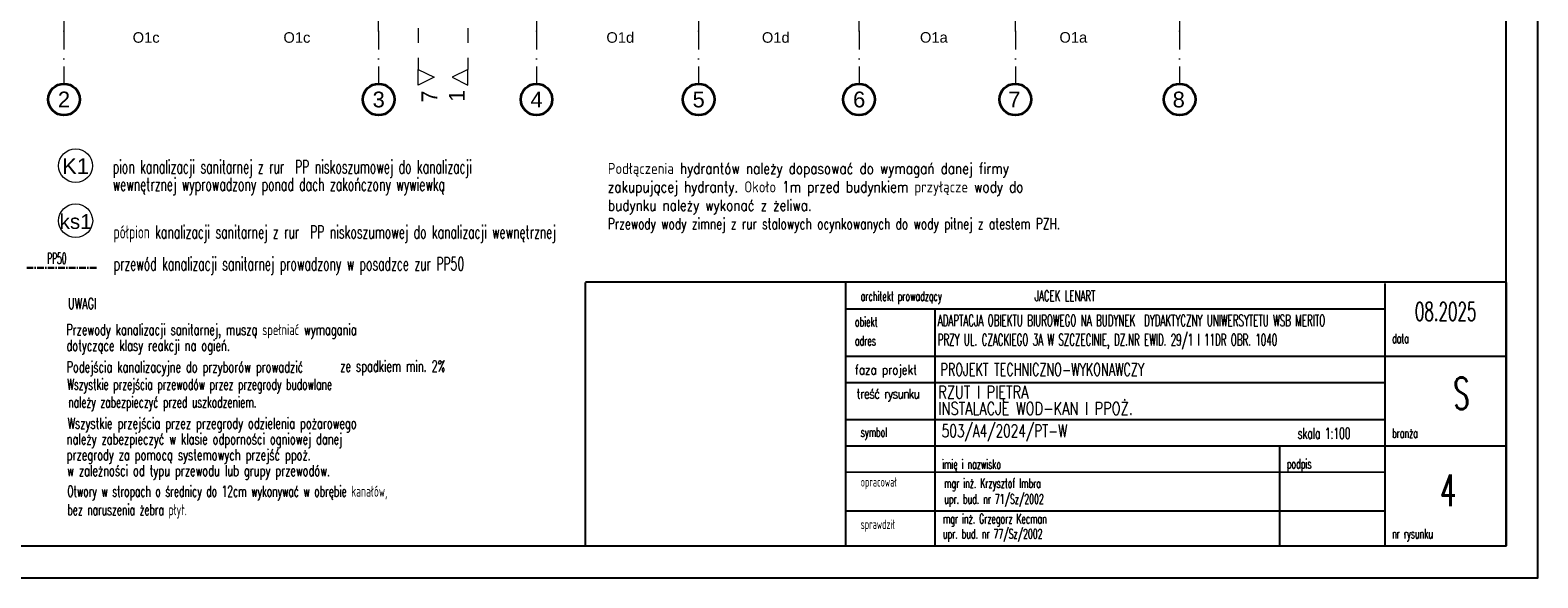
# Model space of a CAD drawing. Header units: millimetres. Extents: x -34676 to 172266, y 39940 to 476087.
# Tile 147 of 256: x 28219 to 56869, y 298977 to 309384. Entities that reach past the tile are written whole.
import ezdxf
from ezdxf.lldxf.tags import DXFTag

# ---------------------------------------------------------------- set-up
doc = ezdxf.new("R2010")
doc.units = ezdxf.units.MM
doc.header["$MEASUREMENT"] = 0
for name, pattern in [('Kropki i Kreski', [6.702778, 3.527778, -1.763889, 0, -1.411111]), ('MITTE', [2, 1.25, -0.25, 0.25, -0.25]), ('Przerywana', [5.644444, 2.822222, -2.822222])]:
    doc.linetypes.add(name, pattern=pattern)
doc.layers.add('#ks', color=34, linetype='Continuous', lineweight=30)
for name, color, linetype in [('#podkład', 252, 'Continuous'), ('0_Nr_pióra__1', 7, 'Continuous'), ('_TABELA', 7, 'Continuous'), ('IS_Text_Armatury_Wodociag', 7, 'Continuous'), ('IS_Text_Pion_Wodociag', 7, 'Continuous'), ('Konstrukcja - Siatka mod', 7, 'Continuous'), ('Znaczniki - Przekroje', 7, 'Continuous'), ('Znaczniki okien Archicada', 7, 'Continuous')]:
    doc.layers.add(name, color=color, linetype=linetype)
doc.layers.add('IS_Opisy_działek_Wodociag', color=7, linetype='SOLID', true_color=0x000000)
doc.styles.add('MtXpl_Arial', font='arial.ttf', dxfattribs={"height": 0.2})
doc.styles.add('ROMANS', font='romans', dxfattribs={"width": 0.6})
doc.styles.get("Standard").update_dxf_attribs({"font": 'arial.ttf'})
doc.styles.add('STYL_AUTOMATYCZNY_1', font='arial.ttf')
doc.styles.add('STYL_AUTOMATYCZNY_6', font='txt')
tags = doc.linetypes.add('SOLID', pattern=[10, 10, 0]).pattern_tags.tags
tags[6:7] = [DXFTag(74, 4), DXFTag(75, 0), DXFTag(340, '0'), DXFTag(46, 0.0), DXFTag(50, 0.0), DXFTag(44, 0.0), DXFTag(45, 0.0)]
tags[4:5] = [DXFTag(74, 4), DXFTag(75, 0), DXFTag(340, '0'), DXFTag(46, 0.0), DXFTag(50, 0.0), DXFTag(44, 0.0), DXFTag(45, 0.0)]

# ---------------------------------------------------------------- blocks, each defined once
blk = doc.blocks.new('ILHKGJHF')
at = {"layer": 'Konstrukcja - Siatka mod', "color": 252, "linetype": 'Kropki i Kreski', "lineweight": 13, "ltscale": 100}
for p, q in [((28468, 331696), (28468, 314732)), ((34448, 314732), (34448, 331696)), ((37448, 331701), (37448, 314732)), ((40528, 331696), (40528, 314732)), ((43578, 314732), (43578, 331696)), ((46548, 314732), (46548, 331696)), ((49668, 331696), (49668, 314732)), ((28468, 314732), (28468, 313732)), ((34448, 314732), (34448, 313732)), ((37448, 314732), (37448, 313732)), ((40528, 314732), (40528, 313732)), ((43578, 314732), (43578, 313732)), ((46548, 314732), (46548, 313732)), ((49668, 314732), (49668, 313732))]:
    blk.add_line(p, q, dxfattribs=at)
at = {"layer": 'Konstrukcja - Siatka mod', "color": 252, "linetype": 'Continuous', "lineweight": 35, "ltscale": 100}
for centre in [(28468, 313432), (34448, 313432), (37448, 313432), (40528, 313432), (43578, 313432), (46548, 313432), (49668, 313432)]:
    blk.add_circle(centre, 300, dxfattribs=at)
at = {"layer": 'Konstrukcja - Siatka mod', "color": 252, "linetype": 'Kropki i Kreski', "lineweight": 13, "ltscale": 100}
for p in [(28468, 314732), (28468, 314732), (34448, 314732), (34448, 314732), (37448, 314732), (37448, 314732), (40528, 314732), (40528, 314732), (43578, 314732), (43578, 314732), (46548, 314732), (46548, 314732), (49668, 314732), (49668, 314732)]:
    blk.add_point(p, dxfattribs=at)
at = {"layer": 'Znaczniki - Przekroje', "color": 252, "linetype": 'Przerywana', "lineweight": 13, "ltscale": 100}
for p, q in [((35202, 315354), (35202, 314004)), ((36143, 315354), (36143, 314004))]:
    blk.add_line(p, q, dxfattribs=at)
at = {"layer": 'Znaczniki - Przekroje', "color": 252, "linetype": 'Continuous', "lineweight": 13, "ltscale": 100, "flags": 128}
for points in [[(35202, 313704), (35202, 314004), (35502, 313854)], [(36143, 313704), (36143, 314004), (35843, 313854)]]:
    blk.add_lwpolyline(points, close=True, dxfattribs=at)
at = {"layer": 'Konstrukcja - Siatka mod', "color": 252, "linetype": 'Continuous', "lineweight": 13, "style": 'MtXpl_Arial'}
for s, p in [('7', (46413, 313282)), ('8', (49536, 313281))]:
    blk.add_text(s, height=300, dxfattribs=at).set_placement(p)
at = {"layer": 'Konstrukcja - Siatka mod', "color": 252, "linetype": 'Continuous', "lineweight": 13, "char_height": 300, "attachment_point": 1, "style": 'STYL_AUTOMATYCZNY_1'}
for s, insert in [('\\A1;{\\pql;\\pt0;\\fArial|b0|i0|c238|p0;\\W1.000000;2}', (28353, 313582)), ('\\A1;{\\pql;\\pt0;\\fArial|b0|i0|c238|p0;\\W1.000000;3}', (34333, 313582)), ('\\A1;{\\pql;\\pt0;\\fArial|b0|i0|c238|p0;\\W1.000000;4}', (37333, 313582)), ('\\A1;{\\pql;\\pt0;\\fArial|b0|i0|c238|p0;\\W1.000000;5}', (40413, 313582)), ('\\A1;{\\pql;\\pt0;\\fArial|b0|i0|c238|p0;\\W1.000000;6}', (43463, 313582))]:
    blk.add_mtext(s, dxfattribs=dict(at, insert=insert))
at = {"layer": 'Znaczniki - Przekroje', "color": 252, "linetype": 'Continuous', "lineweight": 13, "char_height": 300, "rotation": 90, "style": 'STYL_AUTOMATYCZNY_6'}
for s, insert, attachment_point in [('\\A1;{\\pql;\\pt0;\\fGeneva CE|b0|i0|c0|p0;\\W1.000000;7}', (35562, 313378), 7), ('\\A1;{\\pqr;\\pt0;\\fGeneva CE|b0|i0|c0|p0;\\W1.000000;1}', (36083, 313614), 9)]:
    blk.add_mtext(s, dxfattribs=dict(at, insert=insert, attachment_point=attachment_point))
at = {"layer": 'Znaczniki okien Archicada', "color": 252, "linetype": 'Continuous', "lineweight": 15, "style": 'MtXpl_Arial'}
for p in [(44735, 314512), (47385, 314512)]:
    blk.add_text('O1a', height=200, dxfattribs=at).set_placement(p)
at = {"layer": 'Znaczniki okien Archicada', "color": 252, "linetype": 'Continuous', "lineweight": 15, "char_height": 200, "attachment_point": 7, "style": 'STYL_AUTOMATYCZNY_1'}
for s, insert in [('\\A1;{\\pql;\\pt0;\\fArial|b0|i0|c238|p0;\\W1.000000;O1c\\fArial|b0|i0|c238|p0;\\W1.000000;\\fArial|b0|i0|c238|p0;\\W1.000000;\\fArial|b0|i0|c238|p0;\\W1.000000;}', (29774, 314507)), ('\\A1;{\\pql;\\pt0;\\fArial|b0|i0|c238|p0;\\W1.000000;O1c\\fArial|b0|i0|c238|p0;\\W1.000000;\\fArial|b0|i0|c238|p0;\\W1.000000;\\fArial|b0|i0|c238|p0;\\W1.000000;}', (32639, 314507)), ('\\A1;{\\pql;\\pt0;\\fArial|b0|i0|c238|p0;\\W1.000000;O1d\\fArial|b0|i0|c238|p0;\\W1.000000;\\fArial|b0|i0|c238|p0;\\W1.000000;\\fArial|b0|i0|c238|p0;\\W1.000000;}', (38776, 314507)), ('\\A1;{\\pql;\\pt0;\\fArial|b0|i0|c238|p0;\\W1.000000;O1d\\fArial|b0|i0|c238|p0;\\W1.000000;\\fArial|b0|i0|c238|p0;\\W1.000000;\\fArial|b0|i0|c238|p0;\\W1.000000;}', (41731, 314507))]:
    blk.add_mtext(s, dxfattribs=dict(at, insert=insert))

msp = doc.modelspace()

# ---------------------------------------------------------------- linework, layer by layer
at = {"layer": '#ks', "color": 34, "linetype": 'MITTE', "lineweight": 30, "ltscale": 100}
msp.add_line((29478, 304866), (28139, 304866), dxfattribs=at)
at = {"layer": '0_Nr_pióra__1', "color": 7, "linetype": 'Continuous', "ltscale": 100}
for p, q in [((38769, 304603), (56269, 304603)), ((38769, 299588), (38770, 304588)), ((43720, 299603), (43720, 304603)), ((53969, 299587), (53969, 304569)), ((56269, 304588), (56269, 299587)), ((43720, 304089), (53969, 304088)), ((45415, 299589), (45415, 304089)), ((43720, 303189), (56269, 303188)), ((43720, 302689), (53969, 302688)), ((43720, 301989), (53969, 301988)), ((43720, 301489), (56269, 301488)), ((51969, 299587), (51969, 301488)), ((43720, 300989), (53969, 300988)), ((43720, 300253), (53969, 300252)), ((43770, 299587), (56269, 299587))]:
    msp.add_line(p, q, dxfattribs=at)
at = {"layer": '0_Nr_pióra__1', "color": 7, "linetype": 'Continuous'}
msp.add_line((43720, 302689), (53969, 302688), dxfattribs=at)
at = {"layer": '_TABELA', "color": 7}
msp.add_lwpolyline([(14869, 328677), (56869, 328677), (14869, 328677), (14869, 298977), (56869, 298977), (56869, 328677)], dxfattribs=at)
msp.add_lwpolyline([(56269, 328067), (17369, 328067), (17369, 299587), (56269, 299587)], close=True, dxfattribs=at)
at = {"layer": 'IS_Text_Pion_Wodociag', "color": 7, "linetype": 'SOLID', "lineweight": 18, "ltscale": 10}
for centre in [(29082, 306808), (29083, 305763)]:
    msp.add_ellipse(centre, major_axis=(324, 0), ratio=0.983333, dxfattribs=at)

# ---------------------------------------------------------------- block references
at = {"layer": '#podkład'}
msp.add_blockref('ILHKGJHF', (393, -5365), dxfattribs=at)

# ---------------------------------------------------------------- texts
at = {"layer": '0_Nr_pióra__1', "color": 7, "linetype": 'Continuous', "style": 'ROMANS'}
for s, width, p in [('RZUT I PIĘTRA', 0.75, (45476, 302386)), ('INSTALACJE WOD-KAN I PPOŻ.', 0.75, (45477, 302077)), ('503/A4/2024/PT-W', 0.7, (45542, 301649))]:
    msp.add_text(s, height=240, rotation=359.9976, dxfattribs=dict(at, width=width)).set_placement(p)
at = {"layer": '0_Nr_pióra__1', "color": 7, "linetype": 'Continuous', "rotation": 359.9976, "style": 'ROMANS'}
for s, insert, char_height, attachment_point in [('{\\Q0;architekt prowadzący}', (44001, 304299), 180, 4), ('{JACEK LENART}', (47308, 304336), 200, 4), ('\\Fromans|c238;08.2025', (55117, 304039), 350, 5), ('{\\Q0;obiekt}', (43892, 303843), 180, 4), ('\\pxql;\\W0.55;ADAPTACJA OBIEKTU BIUROWEGO NA BUDYNEK  DYDAKTYCZNY UNIWERSYTETU WSB MERITO \\PPRZY UL. CZACKIEGO 3A W SZCZECINIE, DZ.NR EWID. 29/1 I 11DR OBR. 1040 ', (45465, 303648), 220, 4), ('{\\Q0;adres}', (43892, 303483), 180, 4), ('{\\Q0;data}', (54099, 303526), 180, 4), ('\\pxql;\\Fromans.shx;\\W0.65;\\A1;PROJEKT TECHNICZNO-WYKONAWCZY', (45519, 302937), 240, 4), ('\\pxqc;S', (55117, 302484), 600, 4), ('{\\Q0;symbol}', (44001, 301715), 180, 4), ('{\\Q0;branża}', (54099, 301726), 180, 4), ('{\\Q0;imię i nazwisko}', (45548, 301115), 180, 4), ('{\\Fromans|c128;\\Q0;mgr in\\Fromans,bigfont|c238;ż\\Fromans|c128;. Krzysztof Imbra\\Pupr. bud. nr 71/Sz/2002}', (45588, 300595), 180, 4), ('{\\Q0;podpis}', (52099, 301116), 180, 4), ('{\\Q0;opracował}', (44001, 300774), 180, 4), ('{\\Q0;mgr inż. Grzegorz Kecman}', (45566, 300071), 180, 4), ('{\\Q0;sprawdził}', (44001, 299969), 180, 4), ('{\\Q0;upr. bud. nr 7\\Fromans,bigfont|c238;7\\Fromans|c238;/Sz/2002}', (45564, 299783), 180, 4), ('{\\Q0;nr rysunku}', (54099, 299786), 180, 4)]:
    msp.add_mtext(s, dxfattribs=dict(at, insert=insert, char_height=char_height, attachment_point=attachment_point))
at = {"layer": '0_Nr_pióra__1', "color": 7, "linetype": 'Continuous', "char_height": 180, "attachment_point": 4, "rotation": 359.9976, "line_spacing_factor": 0.8, "style": 'ROMANS'}
for s, insert in [('\\W0.8;faza projekt', (43892, 302902)), ('\\T0.9;\\W0.8;treść rysunku', (43925, 302446))]:
    msp.add_mtext(s, dxfattribs=dict(at, insert=insert))
at = {"layer": '0_Nr_pióra__1', "color": 7, "linetype": 'Continuous', "insert": (52305, 301724), "char_height": 210, "width": 2283.42, "attachment_point": 4, "line_spacing_factor": 0.9, "style": 'ROMANS'}
msp.add_mtext('skala 1:100', dxfattribs=at)
at = {"layer": '0_Nr_pióra__1', "color": 0, "linetype": 'Continuous', "insert": (55166, 300642), "char_height": 600, "attachment_point": 5, "rotation": 359.9976, "style": 'ROMANS'}
msp.add_mtext('4', dxfattribs=at)
at = {"layer": 'IS_Opisy_działek_Wodociag', "color": 7, "lineweight": 13, "ltscale": 10, "style": 'ROMANS', "width": 0.5}
msp.add_text('PP50', height=210, dxfattribs=at).set_placement((28541, 304942))
at = {"layer": 'IS_Text_Armatury_Wodociag', "color": 7, "linetype": 'SOLID', "lineweight": 5, "ltscale": 10, "style": 'ROMANS', "width": 0.65}
for s, p in [('UWAGI', (28936, 304084)), ('Przewody kanalizacji sanitarnej, muszą spełniać wymagania', (28903, 303589)), ('dotyczące klasy reakcji na ogień.', (28909, 303289)), ('Podejścia kanalizacyjne do przyborów prowadzić', (28909, 302880)), ('ze spadkiem min. 2%%% ', (34111, 302895)), ('Wszystkie przejścia przez przegrody odzielenia pożarowego', (28930, 301811)), ('należy zabezpieczyć w klasie odporności ogniowej danej', (28913, 301511)), ('przegrody za pomocą systemowych przejść ppoż. ', (28913, 301211)), ('w zależności od typu przewodu lub grupy przewodów.', (28922, 300911))]:
    msp.add_text(s, height=210, dxfattribs=at).set_placement(p)
at = {"layer": 'IS_Text_Armatury_Wodociag', "color": 7, "linetype": 'SOLID', "lineweight": 5, "ltscale": 10, "char_height": 250, "width": 7963.12, "attachment_point": 9, "line_spacing_factor": 0.8, "style": 'ROMANS'}
for s, insert in [('\\pxql;pion kanalizacji sanitarnej z rur  PP niskoszumowej do kanalizacji wewnętrznej wyprowadzony ponad dach zakończony wywiewką ', (37752, 306246)), ('\\pxql;półpion kanalizacji sanitarnej z rur  PP niskoszumowej do kanalizacji wewnętrznej ', (37767, 305341)), ('\\pxql;przewód kanalizacji sanitarnej prowadzony w posadzce zur PP50', (37768, 304736))]:
    msp.add_mtext(s, dxfattribs=dict(at, insert=insert))
at = {"layer": 'IS_Text_Armatury_Wodociag', "color": 7, "linetype": 'SOLID', "lineweight": 5, "ltscale": 10, "char_height": 210, "width": 8864.15, "attachment_point": 4, "style": 'ROMANS'}
for s, insert in [('\\Fromans|c238;\\W0.8;Podłączenia hydrantów należy dopasować do wymagań danej firmy zakupującej hydranty. Około 1m przed budynkiem przyłącze wody do budynku należy wykonać z żeliwa.\\P\\Fromans.shx|c238;\\W0.70000;Przewody wody zimnej z rur stalowych ocynkowanych do wody pitnej z atestem PZH.', (39197, 306197)), ('\\W0.6;Wszystkie przejścia przewodów przez przegrody budowlane ', (28922, 302620)), ('\\W0.6;należy zabezpieczyć przed uszkodzeniem.', (28943, 302282)), ('\\pxql;Otwory w stropach o średnicy do 12cm wykonywać w obrębie kanałów, \\Pbez naruszenia żebra płyt. ', (28925, 300416))]:
    msp.add_mtext(s, dxfattribs=dict(at, insert=insert))
at = {"layer": 'IS_Text_Pion_Wodociag', "color": 7, "linetype": 'SOLID', "lineweight": 18, "ltscale": 10, "attachment_point": 8}
for s, insert, char_height in [('K1', (29082, 306650), 300), ('ks1', (29083, 305604), 280)]:
    msp.add_mtext(s, dxfattribs=dict(at, insert=insert, char_height=char_height))

doc.saveas('drawing.dxf')
